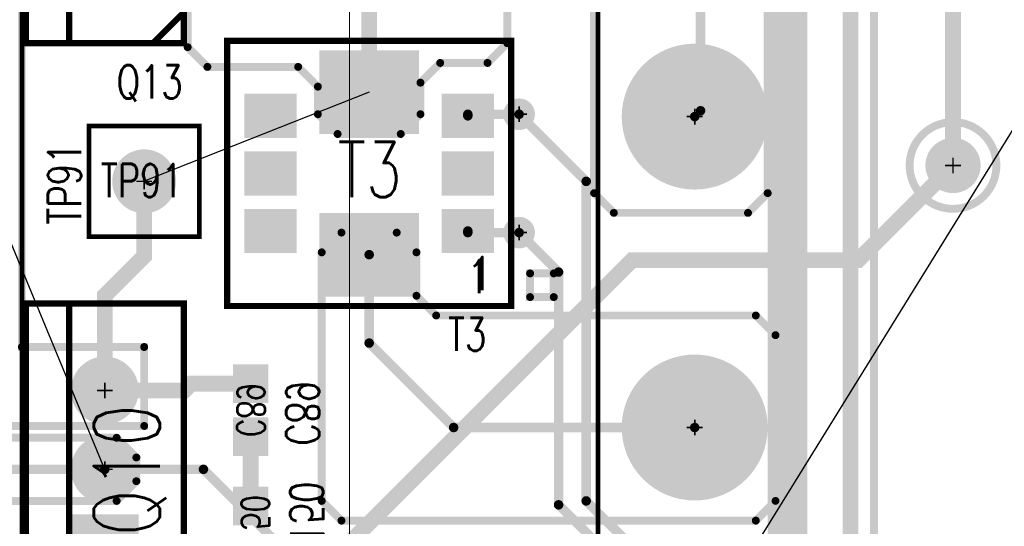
# Model space of a CAD drawing. Extents: x -7.2 to 18.3, y -5.6 to 10.9.
# Tile 65 of 112: x 1.7 to 2.9, y 3.8 to 4.4. Entities that reach past the tile are written whole.
import ezdxf
from ezdxf.enums import TextEntityAlignment as Align

# ---------------------------------------------------------------- set-up
doc = ezdxf.new("R2010")
doc.units = 0
for name, pattern in [('SIG_10', [2, 1, 1]), ('SIG_11', [2, 1, 1]), ('SIG_13', [2, 1, 1]), ('SIG_15', [2, 1, 1]), ('SIG_153', [2, 1, 1]), ('SIG_160', [2, 1, 1]), ('SIG_161', [2, 1, 1]), ('SIG_169', [2, 1, 1]), ('SIG_18', [2, 1, 1]), ('SIG_24', [2, 1, 1]), ('SIG_69', [2, 1, 1])]:
    doc.linetypes.add(name, pattern=pattern)
for name, color, linetype in [('2D_LINE_02', 112, 'CONTINUOUS'), ('COPPER_01', 1, 'CONTINUOUS'), ('COPPER_04', 5, 'CONTINUOUS'), ('DRIL_NPLTE_THRU_01', 16, 'CONTINUOUS'), ('DRIL_NPLTE_THRU_03', 146, 'CONTINUOUS'), ('DRIL_NPLTE_THRU_04', 176, 'CONTINUOUS'), ('DRIL_PLTE_THRU_01', 16, 'CONTINUOUS'), ('DRIL_PLTE_THRU_03', 146, 'CONTINUOUS'), ('DRIL_PLTE_THRU_04', 176, 'CONTINUOUS'), ('DRIL_SYMBOL', 254, 'CONTINUOUS'), ('LINK_00', 2, 'CONTINUOUS'), ('PADS_BOT', 5, 'CONTINUOUS'), ('PADS_INNER', 1, 'CONTINUOUS'), ('PADS_TOP', 1, 'CONTINUOUS'), ('PADS_XR_131', 3, 'CONTINUOUS'), ('PADS_XR_132', 6, 'CONTINUOUS'), ('PADS_XR_133', 254, 'CONTINUOUS'), ('PART_NAME_123', 255, 'CONTINUOUS'), ('PART_NAME_124', 6, 'CONTINUOUS'), ('PART_NAME_129', 2, 'CONTINUOUS'), ('PART_NAME_130', 106, 'CONTINUOUS'), ('PART_TOP_2DLINE_123', 255, 'CONTINUOUS'), ('PART_TOP_2DLINE_129', 2, 'CONTINUOUS'), ('PART_TOP_COPPER_123', 255, 'CONTINUOUS'), ('PART_TOP_TEXT_123', 255, 'CONTINUOUS'), ('PART_TOP_TEXT_129', 2, 'CONTINUOUS'), ('POUR_OUTLINE_03', 130, 'CONTINUOUS'), ('POUR_VOID_03', 130, 'CONTINUOUS'), ('TRACE_01', 1, 'CONTINUOUS'), ('TRACE_03', 130, 'CONTINUOUS'), ('TRACE_04', 5, 'CONTINUOUS'), ('VIAPTS', 56, 'CONTINUOUS')]:
    doc.layers.add(name, color=color, linetype=linetype)
doc.styles.add('W0$001', font='simplex', dxfattribs={"width": 0.75})
doc.styles.add('W0$006', font='simplex', dxfattribs={"width": 0.75})
doc.styles.add('W0$008', font='simplex', dxfattribs={"width": 0.75})

# ---------------------------------------------------------------- blocks, each defined once
blk = doc.blocks.new('DRAWING_274')
at = {"layer": '2D_LINE_02', "const_width": 0.05}
blk.add_lwpolyline([(0, -0.05), (0.4099, -0.05), (0.4099, 0.35), (1.28, 0.35), (1.28, 1.6801), (1.135, 1.6801), (1.135, 2.24), (0.7849, 2.24), (0.7849, 2.465), (0.565, 2.465), (0.565, 4.55), (-1.5751, 4.55), (-1.5751, -0.48), (-0.24, -0.48), (-0.24, 0.015), (-0.49, 0.015), (-0.49, 0.5), (0, 0.5)], close=True, dxfattribs=at)
blk = doc.blocks.new('DRAWING_305')
at = {"layer": '2D_LINE_02', "const_width": 0.05}
blk.add_lwpolyline([(-1.9, 1.915), (-1.9, -0.17), (-1.685, -0.17), (-1.685, -0.3951), (-1.335, -0.3951), (-1.335, -0.955), (-1.19, -0.955), (-1.19, -2.285)], dxfattribs=at)
blk = doc.blocks.new('SMOOTH_0$01')
at = {"const_width": 0.005}
blk.add_lwpolyline([(-0.0025, 0, 1), (0.0025, 0, 1)], format="xyb", close=True, dxfattribs=at)
blk = doc.blocks.new('COPPER_284')
at = {"layer": 'COPPER_01', "const_width": 0.01}
blk.add_lwpolyline([(-0.2301, -0.03), (-0.2051, -0.005), (0.535, -0.005), (0.56, -0.03), (0.56, -0.255), (0.535, -0.28), (0.475, -0.28), (0.45, -0.305), (0.45, -0.345), (0.425, -0.37), (0.345, -0.37), (0.32, -0.345), (0.32, -0.31), (0.295, -0.285), (0.18, -0.285), (0.155, -0.26), (0.155, -0.11), (0.13, -0.085), (-0.0551, -0.085), (-0.0551, -0.64), (0.0999, -0.64), (0.0999, -0.74), (-0.2051, -0.74), (-0.2301, -0.715)], close=True, dxfattribs=at)
at = {"layer": 'COPPER_01'}
for p in [(-0.2051, -0.005), (0.535, -0.005), (-0.2301, -0.03), (0.56, -0.03), (-0.0551, -0.085), (0.13, -0.085), (0.155, -0.11), (0.155, -0.26), (0.56, -0.255), (0.18, -0.285), (0.295, -0.285), (0.475, -0.28), (0.535, -0.28), (0.32, -0.31), (0.45, -0.305), (0.32, -0.345), (0.45, -0.345), (0.345, -0.37), (0.425, -0.37), (-0.0551, -0.64), (0.0999, -0.64), (-0.2301, -0.715), (-0.2051, -0.74), (0.0999, -0.74)]:
    blk.add_blockref('SMOOTH_0$01', p, dxfattribs=at)
blk = doc.blocks.new('COPPER_285')
at = {"layer": 'COPPER_01', "const_width": 0.01}
blk.add_lwpolyline([(0, -0.0549), (0.025, -0.0299), (0.305, -0.0299), (0.33, -0.0549), (0.33, -0.5749), (0.355, -0.5999), (0.455, -0.5999), (0.48, -0.6249), (0.48, -1.295), (0.455, -1.32), (0.285, -1.32), (0.26, -1.295), (0.26, -0.8199), (0.235, -0.7949), (0.025, -0.7949), (0, -0.7699)], close=True, dxfattribs=at)
at = {"layer": 'COPPER_01'}
for p in [(0.26, -1.295), (0.48, -1.295), (0.285, -1.32), (0.455, -1.32)]:
    blk.add_blockref('SMOOTH_0$01', p, dxfattribs=at)
blk = doc.blocks.new('COPPER_287')
at = {"layer": 'COPPER_04', "const_width": 0.01}
blk.add_lwpolyline([(0, -0.025), (0.025, 0), (0.12, 0), (0.145, -0.025), (0.145, -0.31), (0.17, -0.335), (0.415, -0.335), (0.44, -0.36), (0.44, -1.355), (0.465, -1.38), (0.615, -1.38), (0.64, -1.405), (0.64, -1.435), (0.615, -1.46), (0.255, -1.46), (0.23, -1.435), (0.23, -0.595), (0.205, -0.57), (0.025, -0.57), (0, -0.545)], close=True, dxfattribs=at)
at = {"layer": 'COPPER_04'}
for p in [(0.615, -1.38), (0.64, -1.405), (0.64, -1.435), (0.615, -1.46)]:
    blk.add_blockref('SMOOTH_0$01', p, dxfattribs=at)
blk = doc.blocks.new('COPPER_319')
at = {"layer": 'COPPER_01', "const_width": 0.01}
blk.add_lwpolyline([(0, -0.025), (0.025, 0), (0.095, 0), (0.12, -0.025), (0.12, -0.08), (0.145, -0.105), (0.55, -0.105), (0.575, -0.13), (0.575, -0.34), (0.55, -0.365), (0.025, -0.365), (0, -0.34)], close=True, dxfattribs=at)
at = {"layer": 'COPPER_01'}
for p in [(0.025, 0), (0.095, 0), (0, -0.025), (0.12, -0.025), (0.12, -0.08), (0.145, -0.105), (0.55, -0.105), (0.575, -0.13), (0, -0.34), (0.575, -0.34), (0.025, -0.365), (0.55, -0.365)]:
    blk.add_blockref('SMOOTH_0$01', p, dxfattribs=at)
blk = doc.blocks.new('POUR_VOID_138')
at = {"layer": 'POUR_VOID_03', "const_width": 0.01}
blk.add_lwpolyline([(-17.0204, -15.1772, 1), (-16.9104, -15.1772, 1)], format="xyb", close=True, dxfattribs=at)
blk = doc.blocks.new('POUR_OUTLINE_1')
at = {"layer": 'POUR_OUTLINE_03', "const_width": 0.01}
blk.add_lwpolyline([(-17.1403, -13.0648), (-17.1403, -13.7186, -0.781391), (-17.1059, -13.7772, -0.781391), (-17.1403, -13.8358), (-17.1403, -14.0813, -0.064577), (-17.1342, -14.086), (-17.0742, -14.146, -0.198912), (-17.0654, -14.1672), (-17.0654, -16.0972, -0.198912)], format="xyb", dxfattribs=at)
blk.add_blockref('POUR_VOID_138', (0, 0))
blk = doc.blocks.new('POUR_HEADER_0')
blk.add_blockref('POUR_OUTLINE_1', (16.9203, 12.3322))
blk = doc.blocks.new('DRIL_HOLE_0')
blk.add_lwpolyline([(0, 0, 1), (0, 0, 1)], format="xyb", close=True)
blk = doc.blocks.new('PAD_47')
at = {"const_width": 0.039}
blk.add_lwpolyline([(-0.0215, 0), (0.0215, 0)], dxfattribs=at)
blk = doc.blocks.new('PAD_1')
blk.add_lwpolyline([(0, 0, 1), (0, 0, 1)], format="xyb", close=True)
blk = doc.blocks.new('PAD_46')
at = {"const_width": 0.045}
blk.add_lwpolyline([(-0.0245, 0), (0.0245, 0)], dxfattribs=at)
blk = doc.blocks.new('STK_BOT_14')
at = {"layer": 'DRIL_PLTE_THRU_01'}
blk.add_blockref('DRIL_HOLE_0', (0, 0), dxfattribs=at)
at = {"layer": 'DRIL_PLTE_THRU_03'}
blk.add_blockref('DRIL_HOLE_0', (0, 0), dxfattribs=at)
at = {"layer": 'DRIL_PLTE_THRU_04'}
blk.add_blockref('DRIL_HOLE_0', (0, 0), dxfattribs=at)
at = {"layer": 'PADS_BOT'}
blk.add_blockref('PAD_47', (0, 0), dxfattribs=at)
at = {"layer": 'PADS_INNER'}
blk.add_blockref('PAD_1', (0, 0), dxfattribs=at)
at = {"layer": 'PADS_TOP'}
blk.add_blockref('PAD_1', (0, 0), dxfattribs=at)
at = {"layer": 'PADS_XR_131'}
blk.add_blockref('PAD_46', (0, 0), dxfattribs=at)
at = {"layer": 'PADS_XR_133'}
blk.add_blockref('PAD_47', (0, 0), dxfattribs=at)
blk = doc.blocks.new('SYM_BOT_12')
for p in [(-0.0335, 0), (0.0335, 0)]:
    blk.add_blockref('STK_BOT_14', p)
blk = doc.blocks.new('PART_BOT_170')
blk.add_blockref('SYM_BOT_12', (0, 0))
at = {"layer": 'PART_NAME_124', "style": 'W0$006', "width": 0.75}
blk.add_text('C89', height=0.042, dxfattribs=at).set_placement((-0.045, 0.045))
at = {"layer": 'PART_NAME_130', "style": 'W0$001', "width": 0.75}
blk.add_text('C89', height=0.035, dxfattribs=at).set_placement((0, 0.0003), align=Align.MIDDLE_CENTER)
blk = doc.blocks.new('SMOOTH_0$008')
at = {"const_width": 0.004}
blk.add_lwpolyline([(-0.002, 0, 1), (0.002, 0, 1)], format="xyb", close=True, dxfattribs=at)
blk = doc.blocks.new('SMOOTH_0$001')
at = {"const_width": 0.0005}
blk.add_lwpolyline([(-0.00025, 0, 1), (0.00025, 0, 1)], format="xyb", close=True, dxfattribs=at)
blk = doc.blocks.new('PART_BODY_TOP_382')
at = {"layer": 'PART_TOP_2DLINE_123', "const_width": 0.008}
blk.add_lwpolyline([(-0.21, -0.1), (0.21, -0.1), (0.21, 0.1), (-0.21, 0.1)], close=True, dxfattribs=at)
for points in [[(-0.21, 0.045), (0.21, 0.045)], [(-0.171, -0.1), (-0.21, -0.061)]]:
    blk.add_lwpolyline(points, dxfattribs=at)
at = {"layer": 'PART_TOP_2DLINE_129', "const_width": 0.001}
blk.add_lwpolyline([(-0.212, -0.101), (0.208, -0.101), (0.208, 0.099), (-0.212, 0.099)], close=True, dxfattribs=at)
for points in [[(-0.212, 0.044), (0.208, 0.044)], [(-0.173, -0.101), (-0.212, -0.062)]]:
    blk.add_lwpolyline(points, dxfattribs=at)
at = {"layer": 'PART_TOP_2DLINE_123'}
for p in [(-0.21, 0.1), (0.21, 0.1), (-0.21, 0.045), (0.21, 0.045), (-0.21, -0.061), (-0.21, -0.1), (-0.171, -0.1), (0.21, -0.1)]:
    blk.add_blockref('SMOOTH_0$008', p, dxfattribs=at)
at = {"layer": 'PART_TOP_2DLINE_129'}
for p in [(-0.212, 0.099), (0.208, 0.099), (-0.212, 0.044), (0.208, 0.044), (-0.212, -0.062), (-0.212, -0.101), (-0.173, -0.101), (0.208, -0.101)]:
    blk.add_blockref('SMOOTH_0$001', p, dxfattribs=at)
blk = doc.blocks.new('DRIL_SYMBOL_0$055')
at = {"layer": 'DRIL_SYMBOL', "const_width": 0.002}
for points in [[(-0.01, 0), (0.01, 0)], [(0, -0.01), (0, 0.01)]]:
    blk.add_lwpolyline(points, dxfattribs=at)
blk = doc.blocks.new('DRIL_HOLE_0$055')
at = {"const_width": 0.0275}
blk.add_lwpolyline([(-0.01375, 0, 1), (0.01375, 0, 1)], format="xyb", close=True, dxfattribs=at)
blk.add_blockref('DRIL_SYMBOL_0$055', (0, 0))
blk = doc.blocks.new('PAD_110')
at = {"const_width": 0.04}
blk.add_lwpolyline([(0, -0.02, 1), (0, 0.02, 1)], format="xyb", close=True, dxfattribs=at)
blk = doc.blocks.new('PAD_111')
at = {"const_width": 0.08}
blk.add_lwpolyline([(-0.04, 0), (0.04, 0)], dxfattribs=at)
blk = doc.blocks.new('PAD_112')
at = {"const_width": 0.086}
blk.add_lwpolyline([(-0.043, 0), (0.043, 0)], dxfattribs=at)
blk = doc.blocks.new('STK_TOP_69')
at = {"layer": 'DRIL_PLTE_THRU_01'}
blk.add_blockref('DRIL_HOLE_0$055', (0, 0), dxfattribs=at)
at = {"layer": 'DRIL_PLTE_THRU_03'}
blk.add_blockref('DRIL_HOLE_0$055', (0, 0), dxfattribs=at)
at = {"layer": 'DRIL_PLTE_THRU_04'}
blk.add_blockref('DRIL_HOLE_0$055', (0, 0), dxfattribs=at)
at = {"layer": 'PADS_BOT'}
blk.add_blockref('PAD_111', (0, 0), dxfattribs=at)
at = {"layer": 'PADS_INNER'}
blk.add_blockref('PAD_110', (0, 0), dxfattribs=at)
at = {"layer": 'PADS_TOP'}
blk.add_blockref('PAD_111', (0, 0), dxfattribs=at)
at = {"layer": 'PADS_XR_131'}
blk.add_blockref('PAD_112', (0, 0), dxfattribs=at)
at = {"layer": 'PADS_XR_132'}
blk.add_blockref('PAD_112', (0, 0), dxfattribs=at)
blk = doc.blocks.new('PAD_113')
at = {"const_width": 0.043}
blk.add_lwpolyline([(0, -0.0215, 1), (0, 0.0215, 1)], format="xyb", close=True, dxfattribs=at)
blk = doc.blocks.new('STK_TOP_68')
at = {"layer": 'DRIL_PLTE_THRU_01'}
blk.add_blockref('DRIL_HOLE_0$055', (0, 0), dxfattribs=at)
at = {"layer": 'DRIL_PLTE_THRU_03'}
blk.add_blockref('DRIL_HOLE_0$055', (0, 0), dxfattribs=at)
at = {"layer": 'DRIL_PLTE_THRU_04'}
blk.add_blockref('DRIL_HOLE_0$055', (0, 0), dxfattribs=at)
at = {"layer": 'PADS_BOT'}
blk.add_blockref('PAD_110', (0, 0), dxfattribs=at)
at = {"layer": 'PADS_INNER'}
blk.add_blockref('PAD_110', (0, 0), dxfattribs=at)
at = {"layer": 'PADS_TOP'}
blk.add_blockref('PAD_110', (0, 0), dxfattribs=at)
at = {"layer": 'PADS_XR_131'}
blk.add_blockref('PAD_113', (0, 0), dxfattribs=at)
at = {"layer": 'PADS_XR_132'}
blk.add_blockref('PAD_113', (0, 0), dxfattribs=at)
blk = doc.blocks.new('SYM_TOP_55')
for name, p in [('PART_BODY_TOP_382', (0, 0)), ('STK_TOP_69', (-0.1, 0)), ('STK_TOP_68', (0, 0)), ('STK_TOP_68', (0.1, 0))]:
    blk.add_blockref(name, p)
blk = doc.blocks.new('PART_TOP_227')
blk.add_blockref('SYM_TOP_55', (0, 0))
at = {"layer": 'PART_NAME_123', "style": 'W0$006', "width": 0.75}
blk.add_text('Q10', height=0.042, rotation=270, dxfattribs=at).set_placement((-0.2799, -0.0149))
at = {"layer": 'PART_NAME_129', "style": 'W0$001', "width": 0.75}
blk.add_text('Q10', height=0.084, dxfattribs=at).set_placement((-0.0849, -0.0699))
blk = doc.blocks.new('PART_TOP_228')
blk.add_blockref('SYM_TOP_55', (0, 0))
at = {"layer": 'PART_NAME_123', "style": 'W0$006', "width": 0.75}
blk.add_text('Q13', height=0.042, rotation=270, dxfattribs=at).set_placement((-0.2799, -0.0149))
at = {"layer": 'PART_NAME_129', "style": 'W0$001', "width": 0.75}
blk.add_text('Q13', height=0.084, dxfattribs=at).set_placement((-0.0949, -0.0649))
blk = doc.blocks.new('SYM_BOT_36')
for p in [(-0.0335, 0), (0.0335, 0)]:
    blk.add_blockref('STK_BOT_14', p)
blk = doc.blocks.new('PART_BOT_293')
blk.add_blockref('SYM_BOT_36', (0, 0))
at = {"layer": 'PART_NAME_124', "style": 'W0$006', "width": 0.75}
blk.add_text('R150', height=0.042, rotation=180, dxfattribs=at).set_placement((0.045, -0.05))
at = {"layer": 'PART_NAME_130', "style": 'W0$001', "width": 0.75}
blk.add_text('R150', height=0.035, rotation=180, dxfattribs=at).set_placement((-0.002, -0.006), align=Align.MIDDLE_CENTER)
blk = doc.blocks.new('SMOOTH_0$006')
at = {"const_width": 0.003}
blk.add_lwpolyline([(-0.0015, 0, 1), (0.0015, 0, 1)], format="xyb", close=True, dxfattribs=at)
blk = doc.blocks.new('PART_BODY_TOP_358')
at = {"layer": 'PART_TOP_2DLINE_123', "const_width": 0.006}
blk.add_lwpolyline([(-0.07, -0.07), (-0.07, 0.07), (0.07, 0.07), (0.07, -0.07)], close=True, dxfattribs=at)
at = {"layer": 'PART_TOP_2DLINE_129', "const_width": 0.001}
blk.add_lwpolyline([(-0.07, -0.07), (-0.07, 0.07), (0.07, 0.07), (0.07, -0.07)], close=True, dxfattribs=at)
at = {"layer": 'PART_TOP_2DLINE_123'}
for p in [(-0.07, 0.07), (0.07, 0.07), (-0.07, -0.07), (0.07, -0.07)]:
    blk.add_blockref('SMOOTH_0$006', p, dxfattribs=at)
at = {"layer": 'PART_TOP_2DLINE_129'}
for p in [(-0.07, 0.07), (0.07, 0.07), (-0.07, -0.07), (0.07, -0.07)]:
    blk.add_blockref('SMOOTH_0$001', p, dxfattribs=at)
blk = doc.blocks.new('DRIL_SYMBOL_0$04')
at = {"layer": 'DRIL_SYMBOL', "const_width": 0.002}
for points in [[(-0.01, 0), (0.01, 0)], [(0, -0.01), (0, 0.01)]]:
    blk.add_lwpolyline(points, dxfattribs=at)
blk = doc.blocks.new('DRIL_HOLE_0$04')
at = {"const_width": 0.02}
blk.add_lwpolyline([(-0.01, 0, 1), (0.01, 0, 1)], format="xyb", close=True, dxfattribs=at)
blk.add_blockref('DRIL_SYMBOL_0$04', (0, 0))
blk = doc.blocks.new('PAD_55')
at = {"const_width": 0.0375}
blk.add_lwpolyline([(0, -0.01875, 1), (0, 0.01875, 1)], format="xyb", close=True, dxfattribs=at)
blk = doc.blocks.new('PAD_58')
at = {"const_width": 0.0405}
blk.add_lwpolyline([(0, -0.02025, 1), (0, 0.02025, 1)], format="xyb", close=True, dxfattribs=at)
blk = doc.blocks.new('STK_TOP_36')
at = {"layer": 'DRIL_PLTE_THRU_01'}
blk.add_blockref('DRIL_HOLE_0$04', (0, 0), dxfattribs=at)
at = {"layer": 'DRIL_PLTE_THRU_03'}
blk.add_blockref('DRIL_HOLE_0$04', (0, 0), dxfattribs=at)
at = {"layer": 'DRIL_PLTE_THRU_04'}
blk.add_blockref('DRIL_HOLE_0$04', (0, 0), dxfattribs=at)
at = {"layer": 'PADS_BOT'}
blk.add_blockref('PAD_55', (0, 0), dxfattribs=at)
at = {"layer": 'PADS_INNER'}
blk.add_blockref('PAD_55', (0, 0), dxfattribs=at)
at = {"layer": 'PADS_TOP'}
blk.add_blockref('PAD_55', (0, 0), dxfattribs=at)
at = {"layer": 'PADS_XR_131'}
blk.add_blockref('PAD_58', (0, 0), dxfattribs=at)
at = {"layer": 'PADS_XR_132'}
blk.add_blockref('PAD_58', (0, 0), dxfattribs=at)
blk = doc.blocks.new('SYM_TOP_31')
for name in ['PART_BODY_TOP_358', 'STK_TOP_36']:
    blk.add_blockref(name, (0, 0))
blk = doc.blocks.new('PART_TOP_390')
blk.add_blockref('SYM_TOP_31', (0, 0))
at = {"layer": 'PART_NAME_123', "style": 'W0$006', "width": 0.75}
blk.add_text('TP91', height=0.042, dxfattribs=at).set_placement((-0.055, 0.08))
at = {"layer": 'PART_NAME_129', "style": 'W0$001', "width": 0.75}
blk.add_text('TP91', height=0.042, rotation=270, dxfattribs=at).set_placement((-0.0199, 0.0551))
blk = doc.blocks.new('PART_BODY_TOP_389')
at = {"layer": 'PART_TOP_2DLINE_123', "const_width": 0.006}
blk.add_lwpolyline([(-1, 0.325), (1, 0.325), (1, -0.16), (-1, -0.16)], close=True, dxfattribs=at)
blk.add_lwpolyline([(1, -0.16), (-1, -0.16)], dxfattribs=at)
at = {"layer": 'PART_TOP_2DLINE_129', "const_width": 0.001}
blk.add_lwpolyline([(-1.05, 0.325), (1, 0.325), (1, -0.575), (-1.05, -0.575)], close=True, dxfattribs=at)
blk.add_lwpolyline([(1, -0.16), (-1.05, -0.16)], dxfattribs=at)
blk = doc.blocks.new('SYM_TOP_62')
blk.add_blockref('PART_BODY_TOP_389', (0, 0))
blk = doc.blocks.new('PART_TOP_421')
blk.add_blockref('SYM_TOP_62', (0, 0))
blk = doc.blocks.new('PART_BODY_TOP_367')
at = {"layer": 'PART_TOP_2DLINE_123', "const_width": 0.006}
blk.add_lwpolyline([(-0.761, 0.405), (-0.761, -0.96), (0.76, -0.96), (0.76, 0.41)], dxfattribs=at)
at = {"layer": 'PART_TOP_2DLINE_129', "const_width": 0.001}
blk.add_lwpolyline([(-0.761, 0.961), (0.76, 0.961), (0.76, -0.961), (-0.761, -0.961)], close=True, dxfattribs=at)
blk = doc.blocks.new('DRIL_SYMBOL_0$141')
at = {"layer": 'DRIL_SYMBOL', "const_width": 0.002}
for points in [[(-0.01, 0), (0.01, 0)], [(0, -0.01), (0, 0.01)]]:
    blk.add_lwpolyline(points, dxfattribs=at)
blk = doc.blocks.new('DRIL_HOLE_0$141')
at = {"const_width": 0.0705}
blk.add_lwpolyline([(-0.03525, 0, 1), (0.03525, 0, 1)], format="xyb", close=True, dxfattribs=at)
blk.add_blockref('DRIL_SYMBOL_0$141', (0, 0))
blk = doc.blocks.new('PAD_125')
at = {"const_width": 0.0905}
blk.add_lwpolyline([(0, -0.04525, 1), (0, 0.04525, 1)], format="xyb", close=True, dxfattribs=at)
blk = doc.blocks.new('PAD_128')
at = {"const_width": 0.0925}
blk.add_lwpolyline([(0, -0.04625, 1), (0, 0.04625, 1)], format="xyb", close=True, dxfattribs=at)
blk = doc.blocks.new('STK_TOP_49')
at = {"layer": 'DRIL_PLTE_THRU_01'}
blk.add_blockref('DRIL_HOLE_0$141', (0, 0), dxfattribs=at)
at = {"layer": 'DRIL_PLTE_THRU_03'}
blk.add_blockref('DRIL_HOLE_0$141', (0, 0), dxfattribs=at)
at = {"layer": 'DRIL_PLTE_THRU_04'}
blk.add_blockref('DRIL_HOLE_0$141', (0, 0), dxfattribs=at)
at = {"layer": 'PADS_BOT'}
blk.add_blockref('PAD_125', (0, 0), dxfattribs=at)
at = {"layer": 'PADS_INNER'}
blk.add_blockref('PAD_125', (0, 0), dxfattribs=at)
at = {"layer": 'PADS_TOP'}
blk.add_blockref('PAD_125', (0, 0), dxfattribs=at)
at = {"layer": 'PADS_XR_131'}
blk.add_blockref('PAD_128', (0, 0), dxfattribs=at)
at = {"layer": 'PADS_XR_132'}
blk.add_blockref('PAD_128', (0, 0), dxfattribs=at)
blk = doc.blocks.new('SYM_TOP_40')
for name, p in [('PART_BODY_TOP_367', (0, 0)), ('STK_TOP_49', (-0.197, -0.8375)), ('STK_TOP_49', (0.197, -0.8375))]:
    blk.add_blockref(name, p)
blk = doc.blocks.new('PART_TOP_433')
blk.add_blockref('SYM_TOP_40', (0, 0))
blk = doc.blocks.new('SMOOTH_0$0011')
at = {"const_width": 0.00055}
blk.add_lwpolyline([(-0.0003, 0, 1), (0.0003, 0, 1)], format="xyb", close=True, dxfattribs=at)
blk = doc.blocks.new('PART_BODY_TOP_409')
at = {"layer": 'PART_TOP_2DLINE_123', "const_width": 0.008}
blk.add_lwpolyline([(-0.18, 0.168), (-0.18, -0.168), (0.18, -0.168), (0.18, 0.168)], close=True, dxfattribs=at)
at = {"layer": 'PART_TOP_2DLINE_129', "const_width": 0.0011}
blk.add_lwpolyline([(-0.18, 0.168), (-0.18, -0.168), (0.18, -0.168), (0.18, 0.168)], close=True, dxfattribs=at)
at = {"layer": 'PART_TOP_COPPER_123', "const_width": 0.01}
blk.add_lwpolyline([(0.2039, -0.1567), (0.2339, -0.1567), (0.2339, -0.1267), (0.2039, -0.1267)], close=True, dxfattribs=at)
at = {"layer": 'PART_TOP_2DLINE_123'}
for p in [(-0.18, 0.168), (0.18, 0.168), (-0.18, -0.168), (0.18, -0.168)]:
    blk.add_blockref('SMOOTH_0$008', p, dxfattribs=at)
at = {"layer": 'PART_TOP_2DLINE_129'}
for p in [(-0.18, 0.168), (0.18, 0.168), (-0.18, -0.168), (0.18, -0.168)]:
    blk.add_blockref('SMOOTH_0$0011', p, dxfattribs=at)
at = {"layer": 'PART_TOP_COPPER_123'}
for p in [(0.2039, -0.1267), (0.2339, -0.1267), (0.2039, -0.1567), (0.2339, -0.1567)]:
    blk.add_blockref('SMOOTH_0$01', p, dxfattribs=at)
at = {"layer": 'PART_TOP_TEXT_123', "style": 'W0$008', "width": 0.75}
blk.add_text('1', height=0.042, dxfattribs=at).set_placement((0.142, -0.127), align=Align.MIDDLE_CENTER)
at = {"layer": 'PART_TOP_TEXT_129', "style": 'W0$008', "width": 0.75}
blk.add_text('1', height=0.042, dxfattribs=at).set_placement((0.1381, -0.1309), align=Align.MIDDLE_CENTER)
blk = doc.blocks.new('PAD_37')
at = {"const_width": 0.056}
blk.add_lwpolyline([(-0.033, 0), (0.033, 0)], dxfattribs=at)
blk = doc.blocks.new('PAD_38')
at = {"const_width": 0.05}
blk.add_lwpolyline([(-0.03, 0), (0.03, 0)], dxfattribs=at)
blk = doc.blocks.new('STK_TOP_93')
at = {"layer": 'DRIL_NPLTE_THRU_01'}
blk.add_blockref('DRIL_HOLE_0', (0, 0), dxfattribs=at)
at = {"layer": 'DRIL_NPLTE_THRU_03'}
blk.add_blockref('DRIL_HOLE_0', (0, 0), dxfattribs=at)
at = {"layer": 'DRIL_NPLTE_THRU_04'}
blk.add_blockref('DRIL_HOLE_0', (0, 0), dxfattribs=at)
at = {"layer": 'PADS_BOT'}
blk.add_blockref('PAD_1', (0, 0), dxfattribs=at)
at = {"layer": 'PADS_INNER'}
blk.add_blockref('PAD_1', (0, 0), dxfattribs=at)
at = {"layer": 'PADS_TOP'}
blk.add_blockref('PAD_38', (0, 0), dxfattribs=at)
at = {"layer": 'PADS_XR_131'}
blk.add_blockref('PAD_37', (0, 0), dxfattribs=at)
at = {"layer": 'PADS_XR_133'}
blk.add_blockref('PAD_38', (0, 0), dxfattribs=at)
blk = doc.blocks.new('PAD_155')
at = {"const_width": 0.106}
blk.add_lwpolyline([(-0.063, 0), (0.063, 0)], dxfattribs=at)
blk = doc.blocks.new('PAD_156')
at = {"const_width": 0.1}
blk.add_lwpolyline([(-0.06, 0), (0.06, 0)], dxfattribs=at)
blk = doc.blocks.new('STK_TOP_94')
at = {"layer": 'DRIL_NPLTE_THRU_01'}
blk.add_blockref('DRIL_HOLE_0', (0, 0), dxfattribs=at)
at = {"layer": 'DRIL_NPLTE_THRU_03'}
blk.add_blockref('DRIL_HOLE_0', (0, 0), dxfattribs=at)
at = {"layer": 'DRIL_NPLTE_THRU_04'}
blk.add_blockref('DRIL_HOLE_0', (0, 0), dxfattribs=at)
at = {"layer": 'PADS_BOT'}
blk.add_blockref('PAD_1', (0, 0), dxfattribs=at)
at = {"layer": 'PADS_INNER'}
blk.add_blockref('PAD_1', (0, 0), dxfattribs=at)
at = {"layer": 'PADS_TOP'}
blk.add_blockref('PAD_156', (0, 0), dxfattribs=at)
at = {"layer": 'PADS_XR_131'}
blk.add_blockref('PAD_155', (0, 0), dxfattribs=at)
at = {"layer": 'PADS_XR_133'}
blk.add_blockref('PAD_156', (0, 0), dxfattribs=at)
blk = doc.blocks.new('SYM_TOP_82')
for name, p in [('PART_BODY_TOP_409', (0, 0)), ('STK_TOP_94', (0, 0.103)), ('STK_TOP_93', (-0.125, 0.073)), ('STK_TOP_93', (0.125, 0.073)), ('STK_TOP_93', (-0.125, 0)), ('STK_TOP_93', (0.125, 0)), ('STK_TOP_93', (-0.125, -0.073)), ('STK_TOP_93', (0.125, -0.073)), ('STK_TOP_94', (0, -0.103))]:
    blk.add_blockref(name, p)
blk = doc.blocks.new('PART_TOP_528')
blk.add_blockref('SYM_TOP_82', (0, 0))
at = {"layer": 'PART_NAME_123', "style": 'W0$006', "width": 0.75}
blk.add_text('T3', height=0.042, dxfattribs=at).set_placement((0.0999, -0.2249))
at = {"layer": 'PART_NAME_129', "style": 'W0$001', "width": 0.75}
blk.add_text('T3', height=0.07, dxfattribs=at).set_placement((-0.04, -0.03))
blk = doc.blocks.new('SMOOTH_0$02')
at = {"const_width": 0.01}
blk.add_lwpolyline([(-0.005, 0, 1), (0.005, 0, 1)], format="xyb", close=True, dxfattribs=at)
blk = doc.blocks.new('SMOOTH_0$012')
at = {"const_width": 0.006}
blk.add_lwpolyline([(-0.003, 0, 1), (0.003, 0, 1)], format="xyb", close=True, dxfattribs=at)
blk = doc.blocks.new('DRIL_SYMBOL_0$018')
at = {"layer": 'DRIL_SYMBOL', "const_width": 0.002}
for points in [[(-0.01, 0), (0.01, 0)], [(0, -0.01), (0, 0.01)]]:
    blk.add_lwpolyline(points, dxfattribs=at)
blk = doc.blocks.new('DRIL_HOLE_0$018')
at = {"const_width": 0.009}
blk.add_lwpolyline([(-0.0045, 0, 1), (0.0045, 0, 1)], format="xyb", close=True, dxfattribs=at)
blk.add_blockref('DRIL_SYMBOL_0$018', (0, 0))
blk = doc.blocks.new('PAD_138')
at = {"const_width": 0.02}
blk.add_lwpolyline([(0, -0.01, 1), (0, 0.01, 1)], format="xyb", close=True, dxfattribs=at)
blk = doc.blocks.new('STK_TOP_4')
at = {"layer": 'DRIL_PLTE_THRU_01'}
blk.add_blockref('DRIL_HOLE_0$018', (0, 0), dxfattribs=at)
at = {"layer": 'DRIL_PLTE_THRU_03'}
blk.add_blockref('DRIL_HOLE_0$018', (0, 0), dxfattribs=at)
at = {"layer": 'DRIL_PLTE_THRU_04'}
blk.add_blockref('DRIL_HOLE_0$018', (0, 0), dxfattribs=at)
at = {"layer": 'PADS_BOT'}
blk.add_blockref('PAD_138', (0, 0), dxfattribs=at)
at = {"layer": 'PADS_INNER'}
blk.add_blockref('PAD_138', (0, 0), dxfattribs=at)
at = {"layer": 'PADS_TOP'}
blk.add_blockref('PAD_138', (0, 0), dxfattribs=at)
blk = doc.blocks.new('SYM_TOP_2')
blk.add_blockref('STK_TOP_4', (0, 0))
blk = doc.blocks.new('DRIL_SYMBOL_0$03')
at = {"layer": 'DRIL_SYMBOL', "const_width": 0.002}
for points in [[(-0.01, 0), (0.01, 0)], [(0, -0.01), (0, 0.01)]]:
    blk.add_lwpolyline(points, dxfattribs=at)
blk = doc.blocks.new('DRIL_HOLE_0$03')
at = {"const_width": 0.015}
blk.add_lwpolyline([(-0.0075, 0, 1), (0.0075, 0, 1)], format="xyb", close=True, dxfattribs=at)
blk.add_blockref('DRIL_SYMBOL_0$03', (0, 0))
blk = doc.blocks.new('PAD_5')
at = {"const_width": 0.035}
blk.add_lwpolyline([(0, -0.0175, 1), (0, 0.0175, 1)], format="xyb", close=True, dxfattribs=at)
blk = doc.blocks.new('PAD_189')
at = {"const_width": 0.0275}
blk.add_lwpolyline([(0, -0.01375, 1), (0, 0.01375, 1)], format="xyb", close=True, dxfattribs=at)
blk = doc.blocks.new('STK_TOP_3')
at = {"layer": 'DRIL_PLTE_THRU_01'}
blk.add_blockref('DRIL_HOLE_0$03', (0, 0), dxfattribs=at)
at = {"layer": 'DRIL_PLTE_THRU_03'}
blk.add_blockref('DRIL_HOLE_0$03', (0, 0), dxfattribs=at)
at = {"layer": 'DRIL_PLTE_THRU_04'}
blk.add_blockref('DRIL_HOLE_0$03', (0, 0), dxfattribs=at)
at = {"layer": 'PADS_BOT'}
blk.add_blockref('PAD_189', (0, 0), dxfattribs=at)
at = {"layer": 'PADS_INNER'}
blk.add_blockref('PAD_5', (0, 0), dxfattribs=at)
at = {"layer": 'PADS_TOP'}
blk.add_blockref('PAD_189', (0, 0), dxfattribs=at)
blk = doc.blocks.new('SYM_TOP_1')
blk.add_blockref('STK_TOP_3', (0, 0))

msp = doc.modelspace()

# ---------------------------------------------------------------- linework, layer by layer
at = {"layer": 'LINK_00', "linetype": 'SIG_13'}
msp.add_line((1.7902, 3.8499), (1.2302, 5.1999), dxfattribs=at)
at = {"layer": 'LINK_00', "linetype": 'SIG_15'}
msp.add_line((3.07, 4.49), (2.3901, 3.39), dxfattribs=at)
at = {"layer": 'LINK_00', "linetype": 'SIG_10'}
msp.add_line((2.1252, 4.3279), (1.8401, 4.2149), dxfattribs=at)
at = {"layer": 'TRACE_01', "linetype": 'SIG_11', "const_width": 0.012}
msp.add_lwpolyline([(2.5377, 4.2969), (2.5451, 4.3043), (2.5451, 4.7749), (2.3101, 5.0099), (2.3101, 5.345)], dxfattribs=at)
at = {"layer": 'TRACE_01', "linetype": 'SIG_169', "const_width": 0.02}
msp.add_lwpolyline([(2.865, 4.235), (2.865, 4.595)], dxfattribs=at)
at = {"layer": 'TRACE_01', "linetype": 'SIG_10', "const_width": 0.02}
msp.add_lwpolyline([(2.1252, 4.3279), (2.1252, 4.4818)], dxfattribs=at)
at = {"layer": 'TRACE_01', "linetype": 'SIG_161', "const_width": 0.012}
msp.add_lwpolyline([(2.2502, 4.2979), (2.2502, 4.2999), (2.3152, 4.2999)], dxfattribs=at)
at = {"layer": 'TRACE_01', "linetype": 'SIG_160', "const_width": 0.012}
msp.add_lwpolyline([(2.3152, 4.1499), (2.2502, 4.1499), (2.2502, 4.1519)], dxfattribs=at)
at = {"layer": 'TRACE_01', "linetype": 'SIG_24', "const_width": 0.012}
msp.add_lwpolyline([(2.5377, 3.9029), (2.2322, 3.9029), (2.1252, 4.0099), (2.1252, 4.1219)], dxfattribs=at)
at = {"layer": 'TRACE_01', "linetype": 'SIG_13', "const_width": 0.012}
msp.add_lwpolyline([(2.0751, 3.435), (2.0751, 3.5376), (2.0077, 3.605), (2.0077, 3.7574), (1.9152, 3.8499), (1.7902, 3.8499)], dxfattribs=at)
at = {"layer": 'TRACE_03', "linetype": 'SIG_18', "const_width": 0.02}
msp.add_lwpolyline([(2.175, 3.04), (2.395, 3.26), (2.68, 3.26), (2.735, 3.315), (2.735, 5.245), (2.675, 5.305), (2.62, 5.305)], dxfattribs=at)
at = {"layer": 'TRACE_03', "linetype": 'SIG_161', "const_width": 0.012}
msp.add_lwpolyline([(2.5151, 3.525), (2.5151, 3.695), (2.4002, 3.8099), (2.4002, 4.2149), (2.3152, 4.2999)], dxfattribs=at)
at = {"layer": 'TRACE_03', "linetype": 'SIG_160', "const_width": 0.012}
msp.add_lwpolyline([(2.5151, 3.435), (2.5151, 3.445), (2.4801, 3.48), (2.4801, 3.69), (2.3652, 3.8049), (2.3652, 4.0999), (2.3152, 4.1499)], dxfattribs=at)
at = {"layer": 'TRACE_04', "linetype": 'SIG_13', "const_width": 0.012}
msp.add_lwpolyline([(1.2302, 4.8999), (1.5052, 4.8999), (1.5052, 3.8499), (1.7902, 3.8499)], dxfattribs=at)
at = {"layer": 'TRACE_04', "linetype": 'SIG_169', "const_width": 0.02}
msp.add_lwpolyline([(1.975, 3.7365), (2.08, 3.7365), (2.4585, 4.115), (2.745, 4.115), (2.865, 4.235)], dxfattribs=at)
at = {"layer": 'TRACE_04', "linetype": 'SIG_10', "const_width": 0.02}
for points in [[(1.7902, 3.9499), (1.7902, 4.07), (1.8401, 4.1199), (1.8401, 4.2149)], [(1.7902, 3.9499), (1.8914, 3.9499), (1.9, 3.9585), (1.975, 3.9585)]]:
    msp.add_lwpolyline(points, dxfattribs=at)
at = {"layer": 'TRACE_04', "linetype": 'SIG_69', "const_width": 0.02}
msp.add_lwpolyline([(1.975, 3.8915), (1.975, 3.8035)], dxfattribs=at)

# ---------------------------------------------------------------- block references
for name, p in [('DRAWING_274', (1.3752, 3.2499)), ('DRAWING_305', (3.8451, 5.885)), ('PART_TOP_528', (2.1252, 4.2249))]:
    msp.add_blockref(name, p)
at = {"linetype": 'SIG_153'}
msp.add_blockref('POUR_HEADER_0', (2.9101, 7.08), dxfattribs=at)
at = {"linetype": 'SIG_11'}
msp.add_blockref('COPPER_285', (2.1502, 5.4949), dxfattribs=at)
for name, p, rotation in [('PART_TOP_421', (1.5252, 4.2249), 90), ('PART_TOP_433', (3.3752, 4.0999), 270), ('PART_TOP_228', (1.7902, 4.5999), 90), ('PART_TOP_390', (1.8401, 4.2149), 90), ('PART_TOP_227', (1.7902, 3.8499), 90)]:
    msp.add_blockref(name, p, dxfattribs=dict(rotation=rotation))
at = {"linetype": 'SIG_13'}
msp.add_blockref('COPPER_287', (1.1902, 5.2699), dxfattribs=at)
at = {"linetype": 'SIG_10'}
msp.add_blockref('COPPER_284', (1.7402, 4.6449), dxfattribs=at)
at = {"linetype": 'SIG_24'}
msp.add_blockref('COPPER_319', (2.0651, 4.1499), dxfattribs=at)
at = {"xscale": -1}
for name, p, rotation in [('PART_BOT_170', (1.975, 3.925), -90), ('PART_BOT_293', (1.975, 3.77), -270)]:
    msp.add_blockref(name, p, dxfattribs=dict(at, rotation=rotation))
at = {"layer": 'TRACE_01'}
for name, p in [('SMOOTH_0$02', (2.1252, 4.3279)), ('SMOOTH_0$012', (2.2502, 4.2999)), ('SMOOTH_0$012', (2.3152, 4.2999)), ('SMOOTH_0$012', (2.5451, 4.3043)), ('SMOOTH_0$012', (2.2502, 4.2979)), ('SMOOTH_0$012', (2.5377, 4.2969)), ('SMOOTH_0$02', (2.865, 4.235)), ('SMOOTH_0$012', (2.2502, 4.1519)), ('SMOOTH_0$012', (2.2502, 4.1499)), ('SMOOTH_0$012', (2.3152, 4.1499)), ('SMOOTH_0$012', (2.1252, 4.1219)), ('SMOOTH_0$012', (2.1252, 4.0099)), ('SMOOTH_0$012', (2.2322, 3.9029)), ('SMOOTH_0$012', (2.5377, 3.9029)), ('SMOOTH_0$012', (1.7902, 3.8499)), ('SMOOTH_0$012', (1.9152, 3.8499))]:
    msp.add_blockref(name, p, dxfattribs=at)
at = {"layer": 'TRACE_03'}
for p in [(2.3152, 4.2999), (2.4002, 4.2149), (2.3152, 4.1499), (2.3652, 4.0999), (2.3652, 3.8049), (2.4002, 3.8099)]:
    msp.add_blockref('SMOOTH_0$012', p, dxfattribs=at)
at = {"layer": 'TRACE_04'}
for name, p in [('SMOOTH_0$02', (2.865, 4.235)), ('SMOOTH_0$02', (1.8401, 4.2149)), ('SMOOTH_0$02', (1.8401, 4.1199)), ('SMOOTH_0$02', (2.4585, 4.115)), ('SMOOTH_0$02', (2.745, 4.115)), ('SMOOTH_0$02', (1.7902, 4.07)), ('SMOOTH_0$02', (1.9, 3.9585)), ('SMOOTH_0$02', (1.975, 3.9585)), ('SMOOTH_0$02', (1.7902, 3.9499)), ('SMOOTH_0$02', (1.7902, 3.9499)), ('SMOOTH_0$02', (1.8914, 3.9499)), ('SMOOTH_0$02', (1.975, 3.8915)), ('SMOOTH_0$012', (1.7902, 3.8499)), ('SMOOTH_0$02', (1.975, 3.8035))]:
    msp.add_blockref(name, p, dxfattribs=at)
at = {"layer": 'VIAPTS', "linetype": 'SIG_161'}
msp.add_blockref('SYM_TOP_2', (2.3152, 4.2999), dxfattribs=at)
at = {"layer": 'VIAPTS', "linetype": 'SIG_169'}
msp.add_blockref('SYM_TOP_1', (2.865, 4.235), dxfattribs=at)
at = {"layer": 'VIAPTS', "linetype": 'SIG_160'}
msp.add_blockref('SYM_TOP_2', (2.3152, 4.1499), dxfattribs=at)

doc.saveas('drawing.dxf')
